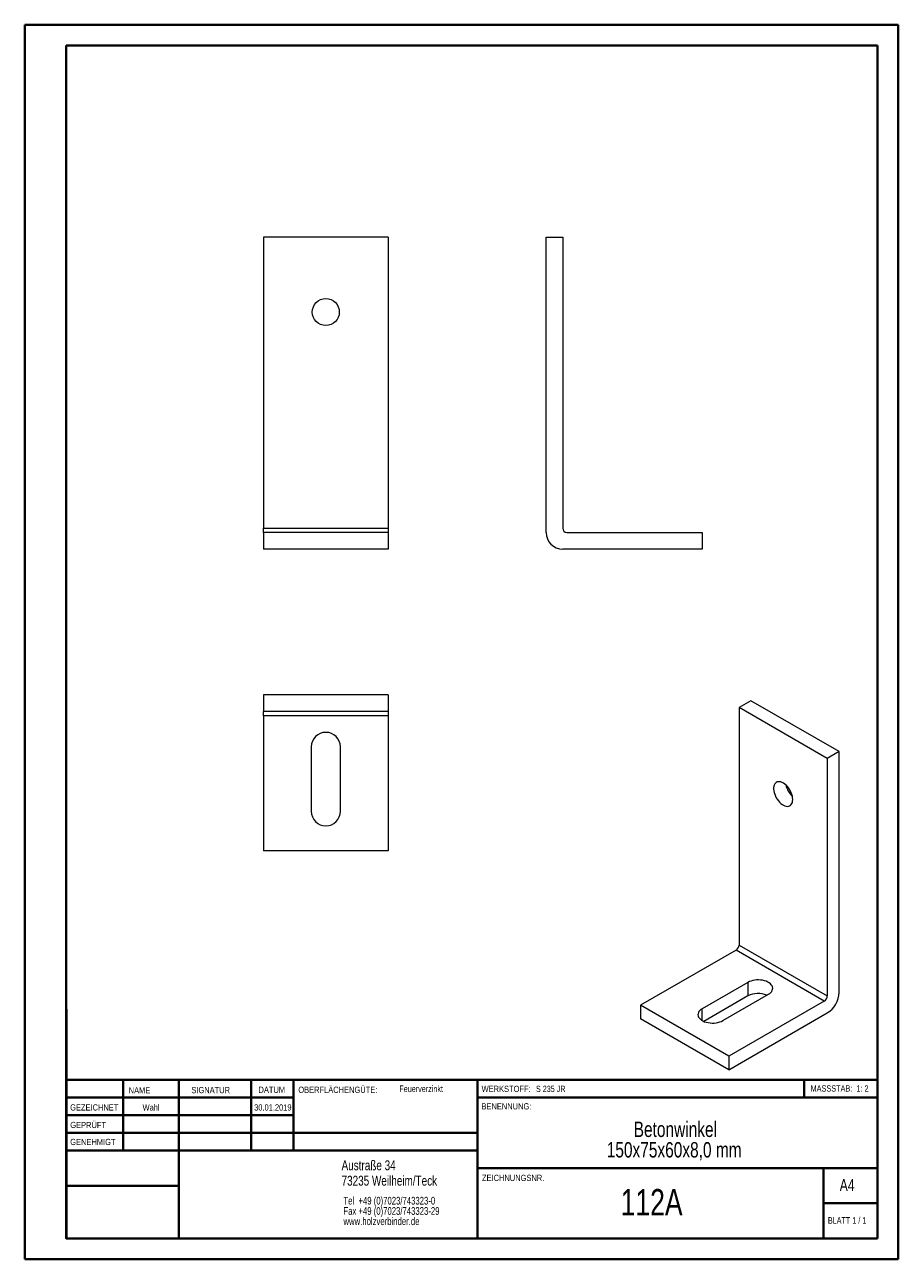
# Model space of a CAD drawing. Header units: millimetres. Extents: x 0 to 210, y 0 to 297.
import ezdxf

# ---------------------------------------------------------------- set-up
doc = ezdxf.new("R2010")
doc.units = ezdxf.units.MM
doc.styles.add('SLDTEXTSTYLE0', font='TXT', dxfattribs={"width": 0.75})
doc.styles.add('SLDTEXTSTYLE1', font='TXT', dxfattribs={"width": 0.681818})
doc.styles.add('SLDTEXTSTYLE2', font='TXT', dxfattribs={"width": 0.7})
doc.styles.add('SLDTEXTSTYLE3', font='TXT', dxfattribs={"width": 0.6875})

# ---------------------------------------------------------------- blocks, each defined once
blk = doc.blocks.new('SW_NOTE_0')
at = {"color": 0, "linetype": 'Continuous', "lineweight": 0, "char_height": 1.8521, "attachment_point": 1, "style": 'SLDTEXTSTYLE0'}
for s, insert in [('Tel  +49 (0)7023/743323-0', (0, 2.39)), ('Fax +49 (0)7023/743323-29', (0, -0.08)), ('www.holzverbinder.de', (0, -2.55))]:
    blk.add_mtext(s, dxfattribs=dict(at, insert=insert))
blk = doc.blocks.new('SW_NOTE_1')
at = {"color": 0, "linetype": 'Continuous', "lineweight": 0, "char_height": 3.7042, "attachment_point": 2, "style": 'SLDTEXTSTYLE0'}
for s, insert in [('Betonwinkel', (14.18, 4.77)), ('150x75x60x8,0 mm', (13.89, -0.16))]:
    blk.add_mtext(s, dxfattribs=dict(at, insert=insert))

msp = doc.modelspace()

# ---------------------------------------------------------------- linework, layer by layer
at = {"color": 7, "linetype": 'Continuous', "lineweight": 40}
for p, q in [((0.08, 0.21), (0.08, 297.21)), ((0.08, 297.21), (210.08, 297.21)), ((210.08, 0.21), (210.08, 297.21)), ((210.08, 292.21), (210.08, 297.21)), ((10.08, 292.21), (205.08, 292.21)), ((10.08, 5.21), (10.08, 292.21)), ((205.08, 5.21), (205.08, 292.21)), ((10.11, 60.37), (10.11, 5.12)), ((205.08, 43.37), (10.11, 43.37)), ((23.71, 43.37), (23.71, 26.37)), ((37.1, 43.37), (37.1, 5.12)), ((54.51, 43.37), (54.51, 26.37)), ((64.71, 26.37), (64.71, 43.37)), ((108.91, 43.37), (108.91, 5.12)), ((187.47, 39.12), (187.47, 43.37)), ((64.71, 39.1), (10.11, 39.1)), ((205.08, 39.12), (108.91, 39.12)), ((64.71, 34.87), (10.11, 34.87)), ((108.91, 30.62), (10.11, 30.62)), ((108.91, 26.37), (10.11, 26.37)), ((108.91, 22.12), (205.08, 22.12)), ((192.08, 5.21), (192.08, 22.21)), ((37.1, 17.87), (10.11, 17.87)), ((10.11, 13.71), (10.08, 13.71)), ((205.08, 13.71), (192.08, 13.71)), ((10.11, 9.46), (10.08, 9.46)), ((10.08, 5.21), (205.08, 5.21)), ((205.08, 5.21), (180.99, 5.21)), ((0.08, 0.21), (210.08, 0.21))]:
    msp.add_line(p, q, dxfattribs=at)
at = {"color": 7, "linetype": 'Continuous', "lineweight": 15}
for p, q in [((87.46, 246.08), (57.46, 246.08)), ((57.46, 246.08), (57.46, 176.08)), ((87.46, 246.08), (87.46, 176.08)), ((125.41, 246.08), (129.41, 246.08)), ((125.41, 175.08), (125.41, 246.08)), ((129.41, 246.08), (129.41, 176.08)), ((57.46, 176.08), (87.46, 176.08)), ((57.46, 175.08), (57.46, 176.08)), ((87.46, 176.08), (87.46, 175.08)), ((87.46, 175.08), (57.46, 175.08)), ((57.46, 175.08), (57.46, 171.08)), ((87.46, 175.08), (87.46, 171.08)), ((130.41, 175.08), (162.91, 175.08)), ((162.91, 175.08), (162.91, 171.08)), ((87.46, 171.08), (57.46, 171.08)), ((162.91, 171.08), (129.41, 171.08)), ((87.46, 135.98), (57.46, 135.98)), ((57.46, 135.98), (57.46, 131.98)), ((87.46, 135.98), (87.46, 131.98)), ((174.62, 134.6), (171.79, 132.97)), ((195.84, 122.35), (174.62, 134.6)), ((87.46, 131.98), (57.46, 131.98)), ((57.46, 130.98), (57.46, 131.98)), ((87.46, 130.98), (57.46, 130.98)), ((57.46, 130.98), (57.46, 98.48)), ((87.46, 131.98), (87.46, 130.98)), ((87.46, 130.98), (87.46, 98.48)), ((193.01, 120.72), (171.79, 132.97)), ((171.79, 132.97), (171.79, 75.81)), ((68.96, 123.48), (68.96, 107.98)), ((75.96, 107.98), (75.96, 123.48)), ((195.84, 122.35), (193.01, 120.72)), ((195.84, 64.38), (195.84, 122.35)), ((193.01, 120.72), (193.01, 63.56)), ((87.46, 98.48), (57.46, 98.48)), ((171.09, 74.59), (148.11, 61.32)), ((192.3, 62.34), (171.09, 74.59)), ((171.79, 75.81), (193.01, 63.56)), ((173.92, 66.83), (162.96, 60.5)), ((173.92, 66.83), (173.92, 63.56)), ((173.92, 63.56), (163.34, 57.46)), ((167.91, 57.64), (178.87, 63.97)), ((169.32, 49.07), (148.11, 61.32)), ((148.11, 61.32), (148.11, 58.05)), ((162.96, 57.64), (162.96, 60.5)), ((192.3, 62.34), (169.32, 49.07)), ((169.32, 45.81), (193.01, 59.48)), ((169.32, 45.81), (148.11, 58.05)), ((169.32, 49.07), (169.32, 45.81))]:
    msp.add_line(p, q, dxfattribs=at)
at = {"color": 7, "linetype": 'Continuous', "lineweight": 0}
for p, q in [((64.71, 39.12), (10.11, 39.12)), ((23.71, 5.21), (23.71, 5.12)), ((54.51, 5.21), (54.51, 5.12))]:
    msp.add_line(p, q, dxfattribs=at)
at = {"color": 7, "linetype": 'Continuous', "lineweight": 15, "flags": 128}
for points in [[(184.7, 110.82), (184.68, 111.2), (184.61, 111.6), (184.5, 112.01), (184.35, 112.43), (184.16, 112.84), (183.94, 113.23), (183.69, 113.61), (183.41, 113.95), (183.11, 114.26), (182.8, 114.53), (182.48, 114.75), (182.16, 114.93), (181.85, 115.04), (181.54, 115.1), (181.25, 115.11), (180.99, 115.06), (180.75, 114.94), (180.54, 114.78), (180.37, 114.56), (180.24, 114.3), (180.15, 114), (180.11, 113.66), (180.11, 113.29), (180.15, 112.89), (180.24, 112.49), (180.37, 112.07), (180.54, 111.66), (180.75, 111.26), (180.99, 110.87), (181.25, 110.51), (181.54, 110.18), (181.85, 109.89), (182.16, 109.65), (182.48, 109.45), (182.8, 109.3), (183.11, 109.21), (183.41, 109.18), (183.69, 109.21), (183.94, 109.29), (184.16, 109.43), (184.35, 109.62), (184.5, 109.86), (184.61, 110.14), (184.68, 110.46), (184.7, 110.82)], [(178.87, 63.97), (179.18, 64.18), (179.44, 64.41), (179.65, 64.66), (179.79, 64.92), (179.87, 65.19), (179.89, 65.47), (179.84, 65.74), (179.73, 66.01), (179.55, 66.27), (179.32, 66.51), (179.03, 66.73), (178.69, 66.92), (178.31, 67.09), (177.89, 67.23), (177.45, 67.33), (176.99, 67.39), (176.51, 67.42), (176.03, 67.41), (175.56, 67.36), (175.11, 67.28), (174.68, 67.16), (174.28, 67.01), (173.92, 66.83)], [(162.96, 60.5), (162.64, 60.29), (162.38, 60.06), (162.17, 59.81), (162.03, 59.55), (161.95, 59.28), (161.93, 59), (161.98, 58.73), (162.09, 58.46), (162.27, 58.21), (162.5, 57.97), (162.79, 57.75), (163.13, 57.55), (163.51, 57.38), (163.93, 57.25), (164.37, 57.15), (164.84, 57.08), (165.31, 57.05), (165.79, 57.06), (166.26, 57.11), (166.71, 57.19), (167.15, 57.31), (167.55, 57.46), (167.91, 57.64)]]:
    msp.add_lwpolyline(points, dxfattribs=at)
at = {"color": 7, "linetype": 'Continuous', "lineweight": 15}
msp.add_circle((72.46, 228.08), 3.25, dxfattribs=at)
for centre, radius, start, end in [((130.41, 176.08), 1, 180, 270), ((129.41, 175.08), 4, 180, 270), ((72.46, 123.48), 3.5, 0, 180), ((188.23, 115.51), 5.34, 192.545, 227.4496), ((72.46, 107.98), 3.5, 180, 0), ((170.26, 75.88), 1.54, 302.6055, 357.3945), ((176.41, 58.73), 5.43, 67.4789, 117.2741), ((191.47, 63.63), 1.54, 302.6055, 357.3945), ((189.7, 64.66), 6.15, 302.6055, 357.3945)]:
    msp.add_arc(centre, radius, start, end, dxfattribs=at)

# ---------------------------------------------------------------- block references
at = {"color": 7, "linetype": 'Continuous', "lineweight": 0}
for name, p in [('SW_NOTE_1', (142.31, 28.57)), ('SW_NOTE_0', (76.7, 12.85))]:
    msp.add_blockref(name, p, dxfattribs=at)

# ---------------------------------------------------------------- texts
for s, insert, char_height, attachment_point, style in [('NAME', (25.07, 41.62), 1.5, 1, 'SLDTEXTSTYLE0'), ('SIGNATUR', (40.14, 41.68), 1.5, 1, 'SLDTEXTSTYLE0'), ('DATUM', (56.28, 41.74), 1.5, 1, 'SLDTEXTSTYLE0'), ('OBERFLÄCHENGÜTE:', (65.86, 41.74), 1.5, 1, 'SLDTEXTSTYLE0'), ('Feuerverzinkt', (90.14, 42.03), 1.5875, 1, 'SLDTEXTSTYLE0'), ('WERKSTOFF:', (109.91, 41.96), 1.5, 1, 'SLDTEXTSTYLE0'), ('S 235 JR', (122.99, 41.96), 1.5, 1, 'SLDTEXTSTYLE3'), ('MASSSTAB:  1: 2', (188.99, 42.07), 1.5, 1, 'SLDTEXTSTYLE2'), ('GEZEICHNET', (11, 37.51), 1.5, 1, 'SLDTEXTSTYLE0'), ('Wahl', (30.46, 37.5), 1.499, 2, 'SLDTEXTSTYLE0'), ('30.01.2019', (59.73, 37.5), 1.499, 2, 'SLDTEXTSTYLE0'), ('BENENNUNG:', (109.88, 37.77), 1.5, 1, 'SLDTEXTSTYLE0'), ('GEPRÜFT', (11.03, 33.28), 1.5, 1, 'SLDTEXTSTYLE0'), ('GENEHMIGT', (11.02, 29.19), 1.5, 1, 'SLDTEXTSTYLE0'), ('Austraße 34', (76.25, 24.02), 2.3813, 1, 'SLDTEXTSTYLE0'), ('73235 Weilheim/Teck', (76.25, 20.32), 2.3813, 1, 'SLDTEXTSTYLE0'), ('ZEICHNUNGSNR.', (110, 20.55), 1.5, 1, 'SLDTEXTSTYLE0'), ('A4', (196, 19.52), 2.91, 1, 'SLDTEXTSTYLE0'), ('112A', (150.79, 17.12), 6.35, 2, 'SLDTEXTSTYLE0'), ('BLATT 1 / 1', (193.16, 10.36), 1.5875, 1, 'SLDTEXTSTYLE1')]:
    msp.add_mtext(s, dxfattribs=dict(at, insert=insert, char_height=char_height, attachment_point=attachment_point, style=style))

doc.saveas('drawing.dxf')
